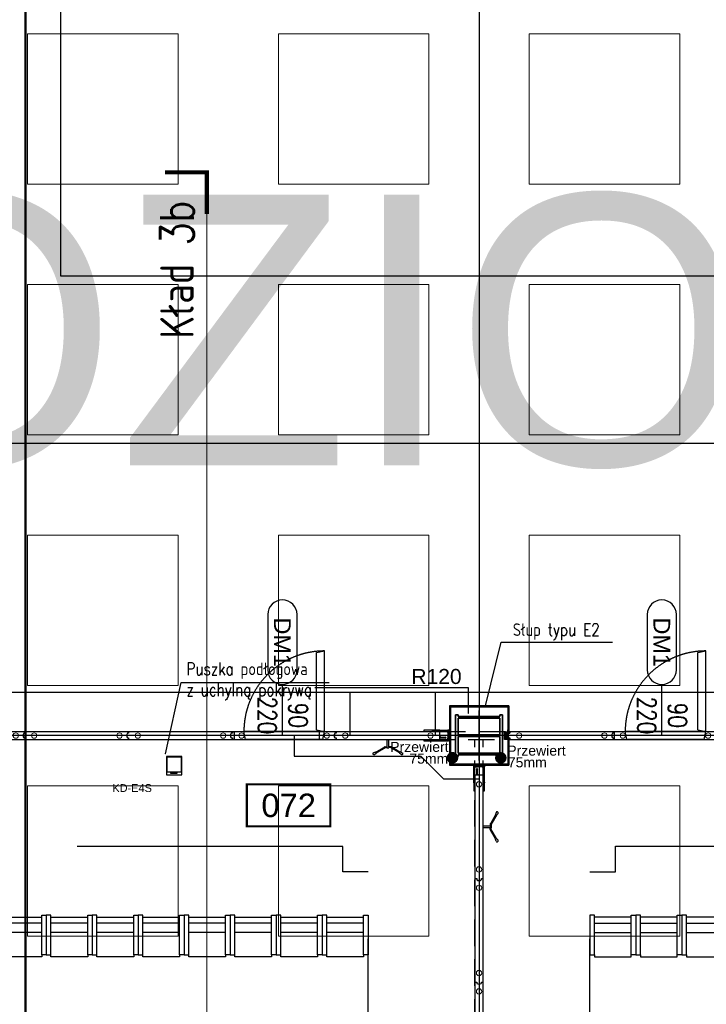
# Model space of a CAD drawing. Header units: centimetres. Extents: x -228435 to 111511, y -89367 to 428125.
# Tile 103 of 216: x -40034 to -31823, y 61784 to 73568. Entities that reach past the tile are written whole.
import ezdxf
from ezdxf.enums import TextEntityAlignment as Align

# ---------------------------------------------------------------- set-up
doc = ezdxf.new("R2010")
doc.units = ezdxf.units.CM
doc.header["$LTSCALE"] = 50
doc.header["$PDMODE"] = 35
doc.header["$PDSIZE"] = 0.1
for name, pattern in [('0_II 10 sal$0$HIDDEN', [9.525, 6.35, -3.175]), ('DASHDOT', [25.4, 12.7, -6.35, 0, -6.35]), ('DASHDOT2', [12.7, 6.35, -3.175, 0, -3.175]), ('DIN_STRICHPUNKT', [10.7, 5, -2.5, 0.7, -2.5]), ('HIDDEN', [9.525, 6.35, -3.175]), ('HIDDEN2', [4.7625, 3.175, -1.5875]), ('HIDDENX2', [19.05, 12.7, -6.35])]:
    doc.linetypes.add(name, pattern=pattern)
doc.layers.get('0').update_dxf_attribs({"color": 8})
doc.layers.get('DEFPOINTS').update_dxf_attribs({"color": 8})
for name, color, linetype in [('0_II 10 sal$0$ARCH_INFO_AREA_ETYKIETY_200', 8, 'Continuous'), ('0_II 10 sal$0$ARCH_INFO_ETYK_DRZWI', 8, 'Continuous'), ('0_II 10 sal$0$ARCH_SIEDZENIA', 8, 'Continuous'), ('0_II 10 sal$0$ARCH_STROP', 8, 'Continuous'), ('0_II 10 sal$0$ARCH_WYPOSAŻENIE_INNE', 8, 'Continuous'), ('0_II 10 sal$0$ARCH_ŚCIANY_PRZESUWNE', 8, 'Continuous'), ('3', 8, 'Continuous'), ('ACHSEN', 8, 'DIN_STRICHPUNKT'), ('ARCH_GK', 8, 'Continuous'), ('ARCH_INFO_KŁADY ŚCIAN', 8, 'HIDDEN2'), ('ARCH_INFO_ODPORNOŚĆ OGNIOWA', 8, 'Continuous'), ('ARCH_INFO_OPISY', 8, 'Continuous'), ('ARCH_INFO_OSIE_IST', 8, 'DASHDOT2'), ('ARCH_STAL_IST', 8, 'Continuous'), ('ARCH_SZYNY', 8, 'Continuous'), ('ARCH_WYKŁADZINA', 8, 'Continuous'), ('ARCH_ŚCIANY_PRZESUWNE', 8, 'Continuous'), ('bgde-tekst', 7, 'Continuous'), ('HUFCOR', 8, 'Continuous'), ('Kondygnacja +0$0$ARCH_GK', 8, 'Continuous'), ('Kondygnacja +0$0$ARCH_INFO_ODPORNOŚĆ OGNIOWA', 8, 'Continuous'), ('Kondygnacja +0$0$ARCH_STAL_IST', 8, 'Continuous'), ('Kondygnacja +0$0$ARCH_ŚCIANY_PRZESUWNE', 8, 'Continuous'), ('KÖRPERKANTE', 8, 'Continuous'), ('Osie rzutów$0$ARCH_INFO_OSIE_OPISY_IST', 8, 'Continuous'), ('PANELE', 8, 'Continuous'), ('SCHRAFFUR', 8, 'Continuous'), ('tabela', 8, 'Continuous'), ('VOLL', 8, 'Continuous')]:
    doc.layers.add(name, color=color, linetype=linetype)
for name, color, linetype, lineweight in [('2', 8, 'Continuous', 0), ('_SP KORYTA', 8, 'Continuous', 25), ('ARCH_LINIE PRZEKROJOWE', 8, 'Continuous', 25), ('ARCH_SUFITY_PODWIESZANE', 8, 'HIDDENX2', 9), ('kondygnacja +1_5$0$ARCH_INFO_WYMIARY', 8, 'Continuous', 9), ('Wymiary', 8, 'Continuous', 15)]:
    doc.layers.add(name, color=color, linetype=linetype, lineweight=lineweight)
doc.layers.get('HUFCOR').off()
doc.styles.add('0_II 10 sal$0$Arial', font='ARIAL.TTF')
doc.styles.add('0_II 10 sal$0$Romans', font='Romans.shx')
doc.styles.add('Arial', font='ARIAL.TTF')
doc.styles.add('Kondygnacja +0$0$Arial', font='ARIAL.TTF')
doc.styles.add('Kondygnacja +0$0$Standard', font='txt')
doc.styles.add('kondygnacja +1_5$0$Romans', font='Romans.shx', dxfattribs={"width": 0.7})
doc.styles.add('ROMANS-50-CM', font='romans.shx', dxfattribs={"width": 0.8, "height": 10})
doc.linetypes.add('SZYNA_LINE', pattern='A,12.7,-7.75,["SZYNA",Standard,S=2.54,R=0,X=-5.95,Y=-1.27],-7.75', length=28.2)
doc.dimstyles.new('ISO-25', dxfattribs={"dimtxt": 2.5, "dimasz": 2.5, "dimexe": 1.25, "dimexo": 0.625, "dimtad": 1, "dimtxsty": 'Standard', "dimcen": 2.5, "dimadec": 0, "dimazin": 0, "dimtfac": 1, "dimtmove": 0, "dimatfit": 3, "dimfxl": 0, "dimarcsym": 0})
doc.dimstyles.new('Kondygnacja +0$0$ISO-25', dxfattribs={"dimtxt": 2.5, "dimasz": 2.5, "dimexe": 1.25, "dimexo": 0.625, "dimtad": 1, "dimtxsty": 'Kondygnacja +0$0$Standard', "dimcen": 2.5, "dimadec": 0, "dimazin": 0, "dimtfac": 1, "dimtmove": 0, "dimatfit": 3, "dimfxl": 0, "dimarcsym": 0})
doc.dimstyles.new('kondygnacja +1_5$0$Wymiary 1-100', dxfattribs={"dimtxt": 12, "dimasz": 10, "dimexe": 5, "dimexo": 0, "dimgap": 4, "dimtad": 1, "dimrnd": 0.5, "dimzin": 12, "dimdsep": 46, "dimtxsty": 'kondygnacja +1_5$0$Romans', "dimblk": 'kondygnacja +1_5$0$_Oblique', "dimcen": 10, "dimdle": 10, "dimclrt": 55, "dimazin": 0, "dimtfac": 1, "dimtmove": 1, "dimatfit": 3, "dimfxl": 0, "dimtolj": 1, "dimtzin": 0, "dimarcsym": 0})

# ---------------------------------------------------------------- blocks, each defined once
blk = doc.blocks.new('Linie przekrojowe')
at = {"layer": 'ARCH_LINIE PRZEKROJOWE', "linetype": 'DASHDOT', "ltscale": 5, "const_width": 3, "flags": 128}
blk.add_lwpolyline([(8110, 12660), (8110, 5500), (8760, 5500), (8760, 5178.6)], dxfattribs=at)
blk = doc.blocks.new('SU Lampy kwadratowe +0')
at = {"layer": 'ARCH_SUFITY_PODWIESZANE', "ltscale": 2.5}
for points in [[(8120, 11840), (8300, 11840), (8300, 11660), (8120, 11660)], [(8420, 11840), (8600, 11840), (8600, 11660), (8420, 11660)], [(8720, 11840), (8900, 11840), (8900, 11660), (8720, 11660)], [(8120, 11540), (8300, 11540), (8300, 11360), (8120, 11360)], [(8420, 11540), (8600, 11540), (8600, 11360), (8420, 11360)], [(8720, 11540), (8900, 11540), (8900, 11360), (8720, 11360)], [(8120, 11240), (8300, 11240), (8300, 11060), (8120, 11060)], [(8420, 11240), (8600, 11240), (8600, 11060), (8420, 11060)], [(8720, 11240), (8900, 11240), (8900, 11060), (8720, 11060)], [(8120, 10940), (8300, 10940), (8300, 10760), (8120, 10760)], [(8420, 10940), (8600, 10940), (8600, 10760), (8420, 10760)], [(8720, 10940), (8900, 10940), (8900, 10760), (8720, 10760)]]:
    blk.add_lwpolyline(points, close=True, dxfattribs=at)
blk = doc.blocks.new('Linie kładów 0')
at = {"layer": 'ARCH_INFO_KŁADY ŚCIAN', "linetype": 'Continuous', "const_width": 5}
blk.add_lwpolyline([(8284.5, 11674.1), (8334.5, 11674.1), (8334.5, 11624.1)], dxfattribs=at)
at = {"layer": 'ARCH_INFO_KŁADY ŚCIAN', "ltscale": 10, "const_width": 1}
blk.add_lwpolyline([(8334.5, 5618.7), (8334.5, 11674.1)], dxfattribs=at)
at = {"layer": 'ARCH_INFO_KŁADY ŚCIAN', "insert": (8278.7, 11474.9), "char_height": 40, "width": 626.533, "attachment_point": 1, "rotation": 90, "style": 'ROMANS-50-CM'}
blk.add_mtext('Kład 3b', dxfattribs=at)
blk = doc.blocks.new('0_II 10 sal$0$T-drzwi_dół-200')
at = {"layer": '0_II 10 sal$0$ARCH_INFO_ETYK_DRZWI'}
blk.add_line((0, 0), (0, -60), dxfattribs=at)
blk.add_lwpolyline([(-17.5, -77.5), (-17.5, -143.7, 1), (17.5, -143.7), (17.5, -77.5, 1)], format="xyb", close=True, dxfattribs=at)
at = {"layer": '0_II 10 sal$0$ARCH_INFO_ETYK_DRZWI', "style": '0_II 10 sal$0$Romans', "width": 0.8}
for tag, p in [('ADS_DRZWI:SZEROKOŚĆ', (-7.9, -23)), ('ADS_DRZWI:WYSOKOŚĆ', (29, -23))]:
    blk.add_attdef(tag, text='', height=22, rotation=90, dxfattribs=at).set_placement(p, align=Align.CENTER)
at = {"layer": '0_II 10 sal$0$ARCH_INFO_ETYK_DRZWI', "color": 1, "style": '0_II 10 sal$0$Arial'}
blk.add_attdef('ADS_DRZWI:ODPORNOŚĆ_OGNIOWA', text='', height=22, dxfattribs=at).set_placement((-0.1, 13.3), align=Align.BOTTOM_CENTER)
at = {"layer": '0_II 10 sal$0$ARCH_INFO_ETYK_DRZWI', "style": '0_II 10 sal$0$Arial'}
blk.add_attdef('ADS_DRZWI:SYMBOL', text='', height=20, rotation=90, dxfattribs=at).set_placement((0, -110.6), align=Align.MIDDLE)
blk = doc.blocks.new('Kondygnacja +0$0$_Dot')
at = {"color": 0, "linetype": 'ByBlock', "lineweight": -2}
blk.add_line((-0.5, 0), (-1, 0), dxfattribs=at)
at = {"color": 0, "linetype": 'ByBlock', "const_width": 0.5}
blk.add_lwpolyline([(-0.25, 0, 1), (0.25, 0, 1)], format="xyb", close=True, dxfattribs=at)
blk = doc.blocks.new('A$C50B549AF')
at = {"layer": 'ARCH_SZYNY', "linetype": 'SZYNA_LINE', "ltscale": 2.5}
for p, q in [((3656.5, 6052.1, 630), (1057.3, 6052.1, 630)), ((2257.4, 6000.4, 630), (2257.4, 6052.1, 630)), ((2359.4, 6000.4, 630), (2359.4, 6052.1, 630)), ((2376, 6000.4, 630), (1239.5, 6000.4, 630)), ((2190.5, 6000.4, 630), (2190.5, 5975.7, 630)), ((3576, 6000.4, 630), (2439.5, 6000.4, 630)), ((2190.5, 5975.7, 630), (2342, 5975.7, 630)), ((2342, 5975.7, 630), (2369.5, 5948.2, 1260)), ((2411.5, 5964.9, 630), (2411.5, 4823.4, 630)), ((2411.5, 5948.2, 1260), (2369.5, 5948.2, 1260))]:
    blk.add_line(p, q, dxfattribs=at)
blk = doc.blocks.new('*U520')
at = {"layer": 'PANELE'}
for points in [[(0, 0), (0, -21), (-14, -21)], [(0, 0), (1240, 0)], [(1240, 0), (1240, -21), (1226, -21)], [(-14, -76), (0, -76), (0, -97)], [(0, -97), (1240, -97)], [(1226, -76), (1240, -76), (1240, -97)]]:
    blk.add_lwpolyline(points, dxfattribs=at)
for centre in [(24, -48), (1264, -48)]:
    blk.add_arc(centre, 46.5, 143.7563, 216.2437, dxfattribs=at)
at = {"layer": 'Wymiary'}
for centre in [(110, -48), (1130, -48)]:
    blk.add_circle(centre, 32, dxfattribs=at)
blk = doc.blocks.new('drzwi')
at = {"linetype": 'HIDDEN', "ltscale": 20}
for p, q in [((158, 97), (138, 0)), ((138, 0), (1102, 0)), ((235, -20), (138, 0)), ((138, 0), (138, -964)), ((158, 97), (1082, 97)), ((1082, 97), (1102, 0)), ((235, -20), (235, -944)), ((235, -944), (138, -964))]:
    blk.add_line(p, q, dxfattribs=at)
blk.add_arc((138, 0), 964, 270, 0, dxfattribs=at)
blk = doc.blocks.new('BEDIENHEBEL')
at = {"layer": 'KÖRPERKANTE'}
for p, q in [((-10, -85), (-10, 0)), ((-10, 0), (10, 0)), ((10, -85), (10, 0)), ((-145, -149), (-38, -87)), ((-140, -158), (-33, -96)), ((-31, -85), (-10, -85)), ((-31, -95), (-10, -95)), ((-10, -95), (-10, -100)), ((-10, -100), (10, -100)), ((31, -85), (10, -85)), ((31, -95), (10, -95)), ((10, -95), (10, -100)), ((140, -158), (33, -96)), ((145, -149), (38, -87)), ((-173, -156), (-148, -147)), ((-160, -178), (-140, -161)), ((-139, -159), (-146, -147)), ((139, -159), (146, -147)), ((160, -178), (140, -161)), ((173, -156), (148, -147))]:
    blk.add_line(p, q, dxfattribs=at)
for centre, radius, start, end in [((-31, -100), 15, 90, 120), ((-31, -100), 5, 90, 120), ((-15, -90), 7.25, 316.3972, 43.6028), ((15, -90), 7.25, 136.3972, 223.6028), ((31, -100), 15, 60, 90), ((31, -100), 5, 60, 90), ((-167, -167), 12.5, 120, 300), ((-147, -148), 1, 30, 120), ((-140, -160), 1, 300, 30), ((140, -160), 1, 150, 240), ((147, -148), 1, 60, 150), ((167, -167), 12.5, 240, 60)]:
    blk.add_arc(centre, radius, start, end, dxfattribs=at)
blk = doc.blocks.new('*U522')
at = {"layer": 'PANELE'}
for points in [[(0, 0), (0, -21), (-14, -21)], [(0, 0), (1240, 0)], [(1050, -97), (1050, -112), (1240, -112), (1240, 15), (1050, 15), (1050, 0)], [(-14, -76), (0, -76), (0, -97)], [(0, -97), (1240, -97)]]:
    blk.add_lwpolyline(points, dxfattribs=at)
blk.add_arc((24, -48), 46.5, 143.7563, 216.2437, dxfattribs=at)
at = {"layer": 'Wymiary'}
for centre in [(110, -48), (1130, -48)]:
    blk.add_circle(centre, 32, dxfattribs=at)
at = {"layer": 'PANELE'}
blk.add_blockref('BEDIENHEBEL', (620, -97), dxfattribs=at)
blk = doc.blocks.new('0_II 10 sal$0$etykieta_numer')
at = {"color": 0, "linetype": 'ByBlock', "const_width": 2.44}
blk.add_lwpolyline([(-50, -50), (-50, 0), (50, 0), (50, -50)], close=True, dxfattribs=at)
at = {"color": 0, "linetype": 'ByBlock', "style": '0_II 10 sal$0$Arial'}
blk.add_attdef('AECAREA:NUMBER', text='', height=28, dxfattribs=at).set_placement((0, -25), align=Align.MIDDLE)
blk = doc.blocks.new('puszka e4s-538')
for points in [[(0, 29.1), (24.7, 29.1), (24.7, 0), (0, 0)], [(0.6, 28.4), (24.1, 28.4), (24.1, 4.7), (0.6, 4.7)], [(7.5, 3.2), (18, 3.2), (18, 2.7), (7.5, 2.7)]]:
    blk.add_lwpolyline(points, close=True)
blk = doc.blocks.new('puuuchy')
at = {"layer": '_SP KORYTA', "xscale": -0.375, "yscale": 0.375, "zscale": 0.375}
blk.add_blockref('puszka e4s-538', (-2577.67, 2976.49), dxfattribs=at)
blk = doc.blocks.new('cahbir 0')
at = {"layer": '_SP KORYTA'}
h = blk.add_hatch(color=256, dxfattribs=at)
edge = h.paths.add_edge_path()
edge.add_arc((-4921.8, 6093.5), 7, 0, 360)
h = blk.add_hatch(color=256, dxfattribs=at)
edge = h.paths.add_edge_path()
edge.add_arc((-4864, 6093.3), 7, 0, 360)
at = {"layer": '_SP KORYTA', "xscale": 2, "yscale": 2, "zscale": 2}
blk.add_blockref('puuuchy', (-90, 120, -1290), dxfattribs=at)
at = {"layer": '_SP KORYTA', "style": 'Arial'}
for s, height, p in [('Przewiert', 12, (-4996.3, 6100.5, -472.5)), ('Przewiert', 12, (-4856.3, 6096, -630)), ('75mm', 12, (-4973.4, 6086.4, -472.5)), ('75mm', 12, (-4855.6, 6082, -630)), ('KD-E4S', 9.38, (-5328.6, 6052.5, -630))]:
    blk.add_text(s, height=height, dxfattribs=at).set_placement(p)
blk = doc.blocks.new('0_II 10 sal$0$Miejsce_siedzące_2d')
at = {"color": 0, "linetype": 'ByBlock', "lineweight": -2}
for p, q in [((-26.4, 27.1), (26.4, 27.1)), ((-26.4, 12.5), (26.4, 12.5))]:
    blk.add_line(p, q, dxfattribs=at)
for points in [[(-26.4, 62.7), (-26.4, 0), (-33, 0), (-33, 62.7), (-26.4, 62.7), (-26.4, 66), (26.4, 66), (26.4, 62.7), (26.4, 0), (33, 0), (33, 62.7), (26.4, 62.7)], [(26.4, 3.3), (-26.4, 3.3)]]:
    blk.add_lwpolyline(points, dxfattribs=at)
blk = doc.blocks.new('VERT-NEU')
at = {"layer": 'KÖRPERKANTE'}
for p, q in [((-25, 48), (-36, 48)), ((-36, 48), (-36, 46)), ((-34, 46), (-36, 46)), ((-36, 31), (-34, 31)), ((-36, 29), (-36, 31)), ((-21, 29), (-36, 29)), ((-34, 31), (-34, 46)), ((-30, 46), (-30, 33)), ((-25, 46), (-30, 46)), ((-30, 33), (-6, 33)), ((-23, 47), (-23, 47)), ((-13, 21), (-21, 29)), ((-14, 25), (-11, 22)), ((-9, 29), (-13, 29)), ((-11, 21), (-11, 21)), ((-8, 19), (-8, 28)), ((0, 26), (-6, 33)), ((-6, 19), (-6, 26)), ((-5, 26), (-3, 24)), ((-3, 24), (-3, 0)), ((-3, -24), (-3, 0)), ((7, 26), (0, 26)), ((0, 23), (0, 0)), ((0, 23), (5, 23)), ((0, -23), (0, 0)), ((5, 21), (5, 23)), ((8, 21), (5, 21)), ((8, 25), (8, 21)), ((-21, -29), (-36, -29)), ((-36, -29), (-36, -31)), ((-36, -31), (-34, -31)), ((-36, -46), (-36, -48)), ((-34, -46), (-36, -46)), ((-25, -48), (-36, -48)), ((-34, -31), (-34, -46)), ((-30, -33), (-6, -33)), ((-30, -46), (-30, -33)), ((-25, -46), (-30, -46)), ((-23, -47), (-23, -47)), ((-13, -21), (-21, -29)), ((-14, -25), (-11, -22)), ((-9, -29), (-13, -29)), ((-8, -19), (-8, -28)), ((-6, -19), (-6, -26)), ((-6, -33), (0, -26)), ((-5, -26), (-3, -24)), ((0, -23), (5, -23)), ((7, -26), (0, -26)), ((8, -21), (5, -21)), ((5, -21), (5, -23)), ((8, -25), (8, -21))]:
    blk.add_line(p, q, dxfattribs=at)
at = {"layer": 'KÖRPERKANTE', "linetype": 'ByBlock'}
for p, q in [((2, -23), (3, -23)), ((2, -26), (3, -26))]:
    blk.add_line(p, q, dxfattribs=at)
at = {"layer": 'KÖRPERKANTE'}
for centre, radius, start, end in [((-25, 47), 1.2, 360, 90), ((-25, 47), 1.2, 270, 360), ((-13, 27), 2, 90, 225), ((-12, 22), 1.12, 225, 315), ((-12, 22), 1.12, 315, 45), ((-9, 28), 0.5, 360, 90), ((-7, 19), 1, 180, 360), ((-6, 26), 0.5, 45, 180), ((7, 25), 0.762, 0, 90), ((-25, -47), 1.2, 0, 90), ((-25, -47), 1.2, 270, 0), ((-13, -27), 2, 135, 270), ((-12, -22), 1.12, 45, 135), ((-12, -22), 1.12, 315, 45), ((-9, -28), 0.5, 270, 0), ((-7, -19), 1, 0, 180), ((-6, -26), 0.5, 180, 315), ((7, -25), 0.762, 270, 0)]:
    blk.add_arc(centre, radius, start, end, dxfattribs=at)
blk = doc.blocks.new('hufcor detal 1')
at = {"layer": 'VOLL'}
h = blk.add_hatch(color=256, dxfattribs=at)
h.paths.add_polyline_path([(-5.8, -6.1), (-5.8, -3.2, 0.427595), (-6.4, -2.6, 0.427595), (-7, -3.2), (-7, -6.4), (-5.5, -10.4, -0.519458), (-5.6, -10.6), (-6.5, -10.6, 0.414214), (-7, -11.1), (-7, -16.5), (-5.9, -16.5), (-5.9, -11.5), (-4.7, -11.5), (-4.7, -12.6), (-4.1, -12.6), (-4.1, -10.9)])
h.paths.add_polyline_path([(-5.9, -16.5), (-7, -16.5), (-7, -21.9, 0.414214), (-6.5, -22.4), (-5.6, -22.4, -0.519458), (-5.5, -22.6), (-7, -26.6), (-7, -29.8, 0.427595), (-6.4, -30.4, 0.427595), (-5.8, -29.8), (-5.8, -26.9), (-4.1, -22.1), (-4.1, -20.4), (-4.7, -20.4), (-4.7, -21.5), (-5.9, -21.5)])
at = {"layer": 'ACHSEN', "ltscale": 5}
blk.add_line((261.6, -16.5), (-60.4, -16.5), dxfattribs=at)
at = {"layer": 'ARCH_GK', "linetype": 'Continuous', "lineweight": -3}
blk.add_line((0, 0), (-6.2, 0), dxfattribs=at)
for points in [[(-10, 0), (0, 0)], [(-6.2, 17.9), (-3.7, 17.9), (-3.3, 19.6), (-3.1, 17.9)], [(-6.2, 0), (-6.2, 17.9)], [(0, 17.9), (-2.5, 17.9), (-2.8, 16.1), (-3.1, 17.9)], [(0, 0), (0, 17.9)], [(-6.2, -33), (-6.2, -50.9)], [(-6.2, -50.9), (-3.7, -50.9), (-3.3, -52.6), (-3.1, -50.9)], [(0, -50.9), (-2.5, -50.9), (-2.8, -49.1), (-3.1, -50.9)], [(0, -33), (0, -50.9)]]:
    blk.add_lwpolyline(points, dxfattribs=at)
at = {"layer": 'KÖRPERKANTE'}
for p, q in [((-7, -3.2), (-7, -6.4)), ((-5.5, -10.4), (-7, -6.4)), ((-7, -11.1), (-7, -21.9)), ((-7, -26.6), (-5.5, -22.6)), ((-7, -29.8), (-7, -26.6)), ((-6.5, -10.6), (-5.6, -10.6)), ((-6.5, -22.4), (-5.6, -22.4)), ((-6.4, -2.6), (-6.4, -2.6)), ((-6.4, -30.4), (-6.4, -30.4)), ((-5.9, -11.5), (-5.9, -21.5)), ((-4.7, -11.5), (-5.9, -11.5)), ((-5.9, -21.5), (-4.7, -21.5)), ((-5.8, -3.2), (-5.8, -6.1)), ((-5.8, -6.1), (-4.1, -10.9)), ((-4.1, -22.1), (-5.8, -26.9)), ((-5.8, -29.8), (-5.8, -26.9)), ((-4.7, -12.6), (-4.7, -11.5)), ((-4.1, -12.6), (-4.7, -12.6)), ((-4.1, -20.4), (-4.7, -20.4)), ((-4.7, -21.5), (-4.7, -20.4)), ((-4.1, -12.6), (-4.1, -10.9)), ((-4.1, -22.1), (-4.1, -20.4))]:
    blk.add_line(p, q, dxfattribs=at)
for centre, radius, start, end in [((-6.4, -3.2), 0.55, 90, 180), ((-6.5, -11.1), 0.55, 90, 180), ((-6.5, -21.9), 0.55, 180, 270), ((-6.4, -29.8), 0.55, 180, 270), ((-6.4, -3.2), 0.55, 0, 90), ((-6.4, -29.8), 0.55, 270, 0), ((-5.6, -10.5), 0.1, 270, 19.8), ((-5.6, -22.5), 0.1, 340.2, 90)]:
    blk.add_arc(centre, radius, start, end, dxfattribs=at)
at = {"layer": 'VOLL'}
for p, q in [((3.9, 6.5), (3.9, 0.5)), ((3.9, -39.5), (3.9, -33.5))]:
    blk.add_line(p, q, dxfattribs=at)
at = {"layer": 'VOLL', "xscale": -0.5, "yscale": 0.5000000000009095, "zscale": 0.5000000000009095}
blk.add_blockref('VERT-NEU', (-11.2, -16.5), dxfattribs=at)
blk = doc.blocks.new('CLOSURE')
at = {"color": 7, "linetype": 'Continuous'}
for p, q in [((-2, 0), (-9, 0)), ((-2, 0), (-2, -1)), ((-10, -1), (-10, -2)), ((-10, -34), (-10, -40)), ((-9, -3), (-8, -3)), ((-8, -33), (-9, -33)), ((-9, -41), (-3, -41)), ((-8, -7), (-8, -7)), ((-8, -30), (-8, -30)), ((-8, -39), (-8, -36)), ((-8, -36), (177, -36)), ((-3, -39), (-8, -39)), ((-2, -1), (-2, -2)), ((-2, -12), (-2, -17)), ((-2, -17), (-1, -18)), ((-1, -18), (-2, -19)), ((-2, -19), (-2, -24)), ((-2, -40), (-2, -40)), ((-1, -3), (0, -3)), ((0, -29), (0, -3)), ((0, -34), (0, -32)), ((150, -34), (0, -34)), ((5, -30), (1, -30)), ((1, -31), (5, -31)), ((6, -31), (6, -31)), ((146, -30), (146, -31)), ((153, -30), (147, -30)), ((147, -31), (151, -31)), ((153, -31), (153, -30)), ((156, -30), (156, -31)), ((163, -34), (159, -34)), ((166, -31), (166, -30)), ((168, -30), (168, -31)), ((179, -34), (172, -34)), ((172, -40), (172, -40)), ((177, -39), (173, -39)), ((173, -41), (179, -41)), ((177, -36), (177, -39)), ((180, -40), (180, -35))]:
    blk.add_line(p, q, dxfattribs=at)
for centre, radius, start, end in [((-9, -1), 1.2, 90, 180), ((-9, -2), 1, 180, 270), ((-9, -34), 1, 90, 180), ((-9, -40), 1, 180, 270), ((-8, -8), 1, 90, 217.5752), ((-5, -5), 5.01, 217.5752, 275.7303), ((-5, -31), 5.01, 84.2699, 140.5242), ((-8, -29), 1, 140.5242, 270), ((-8, -2), 1, 270, 314.9442), ((-8, -8), 1, 40.708, 90), ((-8, -29), 1, 270, 317.1564), ((-8, -34), 1, 42.8436, 90), ((-5, -5), 2.75, 220.708, 134.9442), ((-5, -31), 2.75, 222.8436, 137.1564), ((-4, -12), 2, 0, 95.7303), ((-4, -24), 2, 264.2699, 0), ((-3, -40), 1, 0, 90), ((-3, -40), 1, 270, 0), ((-1, -2), 1, 180, 270), ((1, -29), 1, 180, 270), ((1, -32), 1, 90, 180), ((5, -31), 0.5, 0, 90), ((5, -31), 0.5, 270, 0), ((147, -30), 0.5, 90, 180), ((147, -31), 0.5, 180, 270), ((150, -33), 1, 270, 3.2641), ((151, -32), 0.5, 341.3143, 90), ((155, -33), 3.4, 161.3143, 183.2641), ((153, -30), 0.5, 0, 90), ((152, -31), 1, 323.1301, 0), ((155, -33), 1.75, 143.1301, 36.8699), ((156, -30), 0.5, 54.1117, 180), ((157, -31), 1, 180, 216.8699), ((155, -33), 3.4, 356.7359, 54.1117), ((159, -33), 1, 176.7359, 270), ((163, -33), 1, 270, 3.2641), ((167, -33), 3.4, 125.8883, 183.2641), ((165, -30), 0.5, 0, 125.8883), ((167, -33), 1.75, 143.1301, 36.8699), ((165, -31), 1, 323.1301, 0), ((169, -30), 0.5, 54.1117, 180), ((169, -31), 1, 180, 216.8699), ((167, -33), 3.4, 356.7359, 54.1117), ((172, -33), 1, 176.7359, 270), ((173, -40), 1, 90, 180), ((173, -40), 1, 180, 270), ((179, -35), 1, 0, 90), ((179, -40), 1, 270, 0)]:
    blk.add_arc(centre, radius, start, end, dxfattribs=at)
blk = doc.blocks.new('hufcor detal 2')
at = {"layer": 'SCHRAFFUR'}
h = blk.add_hatch(dxfattribs=at)
h.set_pattern_fill('ANSI34', color=256, scale=10, style=0)
h.set_pattern_definition([(45, (-9731.639, 331.908), (-5.303301, 5.303301), []), (45, (-9729.871, 331.908), (-5.303301, 5.303301), []), (45, (-9728.1034, 331.908), (-5.303301, 5.303301), []), (45, (-9726.3356, 331.908), (-5.303301, 5.303301), [])])
h.paths.add_polyline_path([(-4.1, 11.6), (-8.1, 11.6), (-8.1, 0.6), (-4.1, 0.6)])
h.paths.add_polyline_path([(-4.1, 0.6), (-8.1, 0.6), (-8.1, -10.4), (-4.1, -10.4)])
at = {"layer": 'VOLL'}
for points in [[(-5.3, 30), (-97.9, 30), (-97.9, 31.2), (-5.3, 31.2)], [(-5.3, -29.9), (-5.3, -28.7), (-97.9, -28.7), (-97.9, -29.9)]]:
    blk.add_hatch(color=256, dxfattribs=at).paths.add_polyline_path(points)
at = {"layer": '2'}
for p, q in [((-96.6, 25.3), (-96.6, 25.2)), ((-93.3, 27.5), (-93.5, 26.6)), ((-92.7, 27.4), (-93, 26.3)), ((-86.8, 27.4), (-86.5, 26.3)), ((-86.2, 27.5), (-86, 26.6)), ((-82.9, 25.3), (-82.9, 25.2))]:
    blk.add_line(p, q, dxfattribs=at)
for centre, radius, start, end in [((-96.5, 25.2), 0.15, 81.6479, 164.0608), ((-96.5, 25.2), 0.15, 164.0608, 254.4521), ((-95.7, 27.8), 2.49, 252.0018, 332.2702), ((-95.4, 27.5), 2.67, 245.6965, 334.3626), ((-92.9, 28.1), 0.8, 285.0434, 236.2841), ((-86.6, 28.1), 0.8, 303.7159, 254.9566), ((-84.1, 27.5), 2.67, 205.6374, 294.3035), ((-83.8, 27.8), 2.49, 207.7298, 287.9982), ((-83, 25.2), 0.15, 15.9392, 98.3521), ((-83, 25.2), 0.15, 285.5479, 15.9392)]:
    blk.add_arc(centre, radius, start, end, dxfattribs=at)
at = {"layer": '3'}
for centre, radius, start, end in [((-11.1, -0.1), 11.1, 308.9452, 51.0548), ((-11, -0.1), 10.6, 310.6017, 49.3983)]:
    blk.add_arc(centre, radius, start, end, dxfattribs=at)
at = {"layer": 'ACHSEN', "ltscale": 5}
blk.add_line((53.1, 0.6), (-268.8, 0.6), dxfattribs=at)
at = {"layer": 'ARCH_GK', "linetype": 'Continuous', "lineweight": -3}
for p, q in [((0.3, 17.1), (0.3, 35)), ((0.3, 35), (0.3, -33.7))]:
    blk.add_line(p, q, dxfattribs=at)
for points in [[(0.3, 35), (2.7, 35), (3, 36.7), (3.3, 35)], [(6.4, 35), (3.9, 35), (3.5, 33.3), (3.3, 35)], [(6.3, 17.1), (6.3, 35)], [(6.3, 35), (6.3, -33.7)], [(0.3, -33.7), (2.7, -33.7), (3, -35.5), (3.3, -33.7)], [(6.4, -33.7), (3.9, -33.7), (3.5, -32), (3.3, -33.7)]]:
    blk.add_lwpolyline(points, dxfattribs=at)
at = {"layer": 'VOLL'}
for p, q in [((-96.8, 31.2), (-6.5, 31.2)), ((-8.1, 11.6), (-8.1, -10.4)), ((-8.1, 11.6), (-4.1, 11.6)), ((-4.1, 11.6), (-4.1, -10.4)), ((-48.1, -6.8), (-53, -10.2)), ((-48.1, -13.6), (-53, -10.2)), ((-48.1, -9.2), (-48.1, -6.8)), ((-48.1, -9.2), (-23.8, -9.2)), ((-48.1, -11.2), (-23.8, -11.2)), ((-48.1, -11.2), (-48.1, -13.6)), ((-23.8, -6.8), (-18.8, -10.2)), ((-23.8, -9.2), (-23.8, -6.8)), ((-23.8, -13.6), (-18.8, -10.2)), ((-23.8, -11.2), (-23.8, -13.6)), ((-8.1, -10.4), (-4.1, -10.4))]:
    blk.add_line(p, q, dxfattribs=at)
for points in [[(-3, 27.1), (-5.7, 27.1, -7.740139), (-5.7, 27.7), (-3, 27.7, -0.445604), (-3, 14), (-5.7, 14, -7.740139), (-5.7, 14.6), (-3, 14.6, 0.483874)], [(-3, -25.9), (-5.7, -25.9, 7.740139), (-5.7, -26.4), (-3, -26.4, 0.445604), (-3, -12.7), (-5.7, -12.7, 7.740139), (-5.7, -13.3), (-3, -13.3, -0.406168)]]:
    blk.add_lwpolyline(points, format="xyb", close=True, dxfattribs=at)
blk.add_lwpolyline([(-97.9, -28.7), (-5.3, -28.7), (-5.3, -29.9), (-97.9, -29.9)], close=True, dxfattribs=at)
at = {"layer": 'VOLL', "xscale": 0.5, "yscale": 0.5000000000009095, "zscale": 0.5000000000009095, "rotation": 180}
blk.add_blockref('CLOSURE', (-9.3, 11.7), dxfattribs=at)
at = {"layer": 'VOLL', "xscale": -0.5, "yscale": 0.5000000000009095, "zscale": 0.5000000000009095}
blk.add_blockref('CLOSURE', (-9.3, -10.4), dxfattribs=at)
blk = doc.blocks.new('kondygnacja +1_5$0$_Oblique')
at = {"color": 0, "linetype": 'ByBlock', "lineweight": -2}
blk.add_line((-0.5, -0.5), (0.5, 0.5), dxfattribs=at)
blk = doc.blocks.new('*D1149')
at = {"layer": 'DEFPOINTS', "color": 0, "lineweight": 40}
for p in [(-32670, 79617, 6300), (-33810, 12462, 6300), (-33810, 12146)]:
    blk.add_point(p, dxfattribs=at)
at = {"layer": 'kondygnacja +1_5$0$ARCH_INFO_WYMIARY', "color": 0, "lineweight": -2}
for p, q in [((-32660, 12146), (-33820, 12146)), ((-33810, 12142), (-33810, 12141)), ((-32670, 12154), (-32670, 12141))]:
    blk.add_line(p, q, dxfattribs=at)
at = {"layer": 'kondygnacja +1_5$0$ARCH_INFO_WYMIARY', "color": 0, "lineweight": -2, "xscale": 10, "yscale": 10, "zscale": 10, "rotation": 180}
blk.add_blockref('kondygnacja +1_5$0$_Oblique', (-33810, 12146), dxfattribs=at)
at = {"layer": 'kondygnacja +1_5$0$ARCH_INFO_WYMIARY', "color": 0, "lineweight": -2, "xscale": 10, "yscale": 10, "zscale": 10}
blk.add_blockref('kondygnacja +1_5$0$_Oblique', (-32670, 12146), dxfattribs=at)
at = {"layer": 'kondygnacja +1_5$0$ARCH_INFO_WYMIARY', "color": 55, "insert": (-33240, 12156), "char_height": 12, "attachment_point": 5, "style": 'kondygnacja +1_5$0$Romans'}
blk.add_mtext('\\A1;1140', dxfattribs=at)
blk = doc.blocks.new('Osie rzutów')
at = {"layer": 'ARCH_INFO_OSIE_IST', "ltscale": 10}
for p, q in [((8660, 12510), (8660, 4623.3)), ((4436, 11600), (13655, 11600)), ((8660, 10970), (8660, 11030)), ((4436, 11000), (13655, 11000)), ((8690, 11000), (8630, 11000))]:
    blk.add_line(p, q, dxfattribs=at)

msp = doc.modelspace()

# ---------------------------------------------------------------- linework, layer by layer
at = {"layer": '0_II 10 sal$0$ARCH_WYPOSAŻENIE_INNE', "linetype": '0_II 10 sal$0$HIDDEN', "ltscale": 10, "elevation": 630}
for points in [[(-54189.42543, 63674.42543), (-54189.42543, 45850), (-48370, 45850), (-48370, 45850), (-44940, 45850), (-44940, 45850), (-36690, 45850), (-36690, 45850), (-35865, 45850), (-35865.57457, 51369.42543), (-36170.57457, 51369.42543), (-36170.57457, 54630.57457), (-35865.57457, 54630.57457), (-35865.57457, 63369.42543), (-36170.57457, 63369.42543), (-36170.57457, 63674.42543), (-44909.42543, 63674.42543), (-44909.42543, 63369.42543), (-48170.57457, 63369.42543), (-48170.57457, 63674.42543)], [(-33215, 51370), (-32910, 51370), (-32910, 54630), (-33215, 54630), (-33215, 63370), (-32910, 63370), (-32910, 63675), (-24170, 63675), (-24170, 63370), (-23865, 63370), (-23865, 54630), (-24170, 54630), (-24170, 51370), (-23865, 51370), (-23865, 42630), (-24170, 42630), (-24170, 42325), (-32910, 42325), (-32910, 42630), (-33215, 42630)]]:
    msp.add_lwpolyline(points, close=True, dxfattribs=at)
at = {"layer": '0_II 10 sal$0$ARCH_ŚCIANY_PRZESUWNE', "linetype": '0_II 10 sal$0$HIDDEN', "lineweight": -3}
for p, q in [((-43836.83215, 65050, -5670), (-37463, 65050, -5670)), ((-37463, 64950, -5670), (-43836.83215, 64950, -5670)), ((-37463, 64950, -5670), (-37463, 65050, -5670)), ((-32925, 65050, -5670), (-32925, 64950, -5670))]:
    msp.add_line(p, q, dxfattribs=at)
at = {"layer": '0_II 10 sal$0$ARCH_ŚCIANY_PRZESUWNE', "linetype": '0_II 10 sal$0$HIDDEN', "lineweight": -3, "elevation": -5670}
msp.add_lwpolyline([(-36447, 65050), (-32925, 65050), (-32925, 64950), (-36447, 64950)], close=True, dxfattribs=at)
at = {"layer": '0_II 10 sal$0$ARCH_ŚCIANY_PRZESUWNE', "linetype": '0_II 10 sal$0$HIDDEN', "lineweight": -3, "elevation": 630}
for points in [[(-34590, 41050), (-34590, 64951.81993)], [(-34490, 41050), (-34490, 64951.81993)]]:
    msp.add_lwpolyline(points, dxfattribs=at)
at = {"layer": 'ARCH_GK', "elevation": 630}
for points in [[(-34895, 65355), (-34895, 65050)], [(-34185, 65355), (-34895, 65355)], [(-34197.5, 65342.5), (-34895, 65342.5)], [(-34882.5, 65342.5), (-34882.5, 65050)], [(-34197.5, 65355), (-34197.5, 65032.9993)], [(-34185, 65355), (-34185, 65032.9993)], [(-34895, 64950), (-34895, 64645)], [(-34882.5, 64950), (-34882.5, 64645)], [(-34197.5, 64967.0007), (-34197.5, 64657.5)], [(-34185, 64967.0007), (-34185, 64645)], [(-34590, 64645), (-34895, 64645)], [(-34590, 64657.5), (-34882.5, 64657.5)], [(-34185, 64657.5), (-34490, 64657.5)], [(-34185, 64645), (-34490, 64645)]]:
    msp.add_lwpolyline(points, dxfattribs=at)
at = {"layer": 'ARCH_STAL_IST', "elevation": 630}
for points in [[(-34260, 65250), (-34260, 64750), (-34290, 64750), (-34290, 64770), (-34790, 64770), (-34790, 64750), (-34820, 64750), (-34820, 65250), (-34790, 65250), (-34790, 65230), (-34290, 65230), (-34290, 65250)], [(-34290, 65210), (-34790, 65210), (-34790, 65010), (-34290, 65010)], [(-34790, 64990), (-34290, 64990), (-34290, 64790), (-34790, 64790)]]:
    msp.add_lwpolyline(points, close=True, dxfattribs=at)
at = {"layer": 'ARCH_WYKŁADZINA', "linetype": 'Continuous', "lineweight": -3}
for p, q in [((-39540, 70500, 630), (-39540, 82100, 630)), ((-11540, 70500, 630), (-39540, 70500, 630)), ((-41540, 68500, 630), (-21540, 68500, 630))]:
    msp.add_line(p, q, dxfattribs=at)
at = {"layer": 'ARCH_ŚCIANY_PRZESUWNE', "elevation": 630}
msp.add_lwpolyline([(-34185, 64967.0007), (-34225, 64967.0007), (-34225, 65032.9993), (-34185, 65032.9993)], dxfattribs=at)
at = {"layer": 'Kondygnacja +0$0$ARCH_GK', "elevation": 630}
for points in [[(-34895, 65355), (-34895, 65050)], [(-34185, 65355), (-34895, 65355)], [(-34895, 65355), (-34895, 65050)], [(-34895, 65355), (-34185, 65355)], [(-34197.5, 65342.5), (-34895, 65342.5)], [(-34882.5, 65355), (-34882.5, 65050)], [(-34882.5, 65342.5), (-34882.5, 65050)], [(-34882.5, 65342.5), (-34185, 65342.5)], [(-34197.5, 65355), (-34197.5, 65032.9993)], [(-34197.5, 65342.5), (-34197.5, 65032.9993)], [(-34185, 65355), (-34185, 65032.9993)], [(-34185, 65355), (-34185, 65032.9993)], [(-34895, 64950), (-34895, 64645)], [(-34895, 64950), (-34895, 64645)], [(-34882.5, 64950), (-34882.5, 64645)], [(-34882.5, 64950), (-34882.5, 64657.5)], [(-34197.5, 64967.0007), (-34197.5, 64657.5)], [(-34197.5, 64967.0007), (-34197.5, 64645)], [(-34185, 64967.0007), (-34185, 64645)], [(-34185, 64967.0007), (-34185, 64645)], [(-34895, 64657.5), (-34590, 64657.5)], [(-34590, 64645), (-34895, 64645)], [(-34895, 64645), (-34590, 64645)], [(-34590, 64657.5), (-34882.5, 64657.5)], [(-34185, 64657.5), (-34490, 64657.5)], [(-34490, 64657.5), (-34197.5, 64657.5)], [(-34185, 64645), (-34490, 64645)], [(-34490, 64645), (-34185, 64645)]]:
    msp.add_lwpolyline(points, dxfattribs=at)
at = {"layer": 'Kondygnacja +0$0$ARCH_STAL_IST', "elevation": 630}
for points in [[(-34260, 65250), (-34260, 64750), (-34290, 64750), (-34290, 64770), (-34790, 64770), (-34790, 64750), (-34820, 64750), (-34820, 65250), (-34790, 65250), (-34790, 65230), (-34290, 65230), (-34290, 65250)], [(-34820, 65250), (-34820, 64750), (-34790, 64750), (-34790, 64770), (-34290, 64770), (-34290, 64750), (-34260, 64750), (-34260, 65250), (-34290, 65250), (-34290, 65230), (-34790, 65230), (-34790, 65250)], [(-34290, 65210), (-34790, 65210), (-34790, 65010), (-34290, 65010)], [(-34790, 65210), (-34290, 65210), (-34290, 65010), (-34790, 65010)], [(-34790, 64990), (-34290, 64990), (-34290, 64790), (-34790, 64790)], [(-34290, 64990), (-34790, 64990), (-34790, 64790), (-34290, 64790)]]:
    msp.add_lwpolyline(points, close=True, dxfattribs=at)
at = {"layer": 'Kondygnacja +0$0$ARCH_ŚCIANY_PRZESUWNE', "elevation": 630}
for points in [[(-34185, 64954.5007), (-34237.5, 64954.5007), (-34237.5, 65045.4993), (-34185, 65045.4993)], [(-34185, 64967.0007), (-34225, 64967.0007), (-34225, 65032.9993), (-34185, 65032.9993)], [(-34185, 64967.0007), (-34225, 64967.0007), (-34225, 65032.9993), (-34185, 65032.9993)]]:
    msp.add_lwpolyline(points, dxfattribs=at)

# ---------------------------------------------------------------- block references
at = {"xscale": 10, "yscale": 10, "zscale": 10}
for name, p in [('Linie przekrojowe', (-121065, -45000, -5670)), ('cahbir 0', (14360, 3800.00982, 630))]:
    msp.add_blockref(name, p, dxfattribs=at)
at = {"layer": '0_II 10 sal$0$ARCH_INFO_AREA_ETYKIETY_200', "linetype": 'Continuous', "lineweight": -3, "xscale": 10, "yscale": 10, "zscale": 10}
msp.add_blockref('0_II 10 sal$0$etykieta_numer', (-36817.25175, 64415.13775, 630), dxfattribs=at).add_auto_attribs({'AECAREA:NUMBER': '072'})
at = {"layer": '0_II 10 sal$0$ARCH_SIEDZENIA', "linetype": 'Continuous', "lineweight": -3, "yscale": 7.571168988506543, "zscale": 10, "rotation": 179.9999999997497}
for p, xscale in [((-39990.57457, 62850, 330), 8.328285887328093), ((-39440.57457, 62850, 330), 8.328285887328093), ((-38890.57457, 62850, 330), 8.328285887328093), ((-38340.57457, 62850, 330), 8.328285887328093), ((-37790.57457, 62850, 330), 8.328285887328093), ((-37240.57457, 62850, 330), 8.328285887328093), ((-36690.57457, 62850, 330), 8.328285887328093), ((-36690.57457, 62850, -5970), 8.328285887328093), ((-36140.57457, 62850, -5970), 8.328285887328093), ((-32940, 62850, -56370), -8.328285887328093), ((-32390, 62850, -56370), -8.328285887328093), ((-31840, 62850, -56370), -8.328285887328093)]:
    msp.add_blockref('0_II 10 sal$0$Miejsce_siedzące_2d', p, dxfattribs=dict(at, xscale=xscale))
at = {"layer": '0_II 10 sal$0$ARCH_STROP', "linetype": 'Continuous', "lineweight": -3}
ref = msp.add_blockref('0_II 10 sal$0$T-drzwi_dół-200', (-36892.40028, 65011.66911, -5670), dxfattribs=dict(at, xscale=10, yscale=10, zscale=10, rotation=180))
ref.add_attrib('ADS_DRZWI:WYSOKOŚĆ', '220', dxfattribs={"layer": '0_II 10 sal$0$ARCH_INFO_ETYK_DRZWI', "height": 220, "rotation": 270, "style": '0_II 10 sal$0$Romans', "width": 0.8}).set_placement((-37182.40028, 65241.66911, -5670), align=Align.CENTER)
ref.add_attrib('ADS_DRZWI:SZEROKOŚĆ', '90', dxfattribs={"layer": '0_II 10 sal$0$ARCH_INFO_ETYK_DRZWI', "height": 220, "rotation": 270, "style": '0_II 10 sal$0$Romans', "width": 0.8}).set_placement((-36813.29739, 65241.66911, -5670), align=Align.CENTER)
ref.add_attrib('ADS_DRZWI:SYMBOL', 'DM1', dxfattribs={"layer": '0_II 10 sal$0$ARCH_INFO_ETYK_DRZWI', "height": 200, "rotation": 270, "style": '0_II 10 sal$0$Arial'}).set_placement((-36892.40028, 66117.55324, -5670), align=Align.MIDDLE)
ref = msp.add_blockref('0_II 10 sal$0$T-drzwi_dół-200', (-32354.40028, 65011.66911, -5670), dxfattribs=dict(at, xscale=10, yscale=10, zscale=10, rotation=180))
ref.add_attrib('ADS_DRZWI:WYSOKOŚĆ', '220', dxfattribs={"layer": '0_II 10 sal$0$ARCH_INFO_ETYK_DRZWI', "height": 220, "rotation": 270, "style": '0_II 10 sal$0$Romans', "width": 0.8}).set_placement((-32644.40028, 65241.66911, -5670), align=Align.CENTER)
ref.add_attrib('ADS_DRZWI:SZEROKOŚĆ', '90', dxfattribs={"layer": '0_II 10 sal$0$ARCH_INFO_ETYK_DRZWI', "height": 220, "rotation": 270, "style": '0_II 10 sal$0$Romans', "width": 0.8}).set_placement((-32275.29739, 65241.66911, -5670), align=Align.CENTER)
ref.add_attrib('ADS_DRZWI:SYMBOL', 'DM1', dxfattribs={"layer": '0_II 10 sal$0$ARCH_INFO_ETYK_DRZWI', "height": 200, "rotation": 270, "style": '0_II 10 sal$0$Arial'}).set_placement((-32354.40028, 66117.55324, -5670), align=Align.MIDDLE)
at = {"layer": 'ARCH_INFO_KŁADY ŚCIAN', "xscale": 10, "yscale": 10, "zscale": 10}
msp.add_blockref('Linie kładów 0', (-121140, -45000, 630), dxfattribs=at)
at = {"layer": 'ARCH_SUFITY_PODWIESZANE', "ltscale": 2.5, "xscale": 10, "yscale": 10, "zscale": 10}
msp.add_blockref('SU Lampy kwadratowe +0', (-121140, -45000, -5670), dxfattribs=at)
at = {"layer": 'HUFCOR', "xscale": 10, "yscale": 10, "zscale": 10}
msp.add_blockref('A$C50B549AF', (-58654.9183, 4996.03602, -5670), dxfattribs=at)
at = {"layer": 'Osie rzutów$0$ARCH_INFO_OSIE_OPISY_IST', "xscale": 10, "yscale": 10, "zscale": 10}
msp.add_blockref('Osie rzutów', (-121140, -45000, 630), dxfattribs=at)
at = {"layer": 'PANELE', "linetype": 'ByBlock', "rotation": 180}
for p in [(-36250.60039, 65048.51294, -5670), (-31690.60039, 65048.51524, -5670)]:
    msp.add_blockref('drzwi', p, dxfattribs=at)
at = {"layer": 'PANELE'}
for name, p in [('*U522', (-36250.87412, 65048.5, 630)), ('*U520', (-41210.60039, 65048.51294, -5670)), ('*U520', (-39970.60039, 65048.51294, -5670)), ('*U520', (-38730.60039, 65048.51294, -5670)), ('*U520', (-37490.60039, 65048.51294, -5670)), ('*U520', (-34170.60039, 65048.51294, -5670)), ('*U520', (-32930.87412, 65048.5, 630))]:
    msp.add_blockref(name, p, dxfattribs=at)
at = {"layer": 'PANELE', "rotation": 90}
for name, p in [('*U522', (-34588.5, 63287.68263, 6930)), ('*U520', (-34588.51294, 62047.95637, 630)), ('*U520', (-34588.51294, 60807.95637, 630))]:
    msp.add_blockref(name, p, dxfattribs=at)
at = {"layer": 'tabela', "linetype": 'DASHDOT', "yscale": 2.112530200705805, "zscale": 2.112530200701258}
for p, xscale, rotation in [((-34895.68913, 64998.6514, 630), 2.112530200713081, 359.9999999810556), ((-34541.3486, 64644.31087, 630), -2.112530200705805, 270.0000000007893)]:
    msp.add_blockref('hufcor detal 2', p, dxfattribs=dict(at, xscale=xscale, rotation=rotation))
at = {"layer": 'tabela', "linetype": 'DASHDOT', "xscale": 2, "yscale": 2.000000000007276, "zscale": 2}
msp.add_blockref('hufcor detal 1', (-34185.1, 65032.9993, 630), dxfattribs=at)

# ---------------------------------------------------------------- texts
at = {"layer": 'ARCH_INFO_ODPORNOŚĆ OGNIOWA', "insert": (-35049.3038, 65856.20693, 630), "char_height": 180, "width": 3036.6124481, "attachment_point": 5, "style": 'Arial'}
msp.add_mtext('\\PR120', dxfattribs=at)
at = {"layer": 'ARCH_INFO_OPISY', "char_height": 150, "width": 6265.3267976, "attachment_point": 1, "style": 'ROMANS-50-CM'}
for s, insert in [('Słup typu E2', (-34136.40618, 66342.93211, 630)), ('Puszka podłogowa\\Pz uchylną pokrywą', (-38040.10171, 65873.68379, 630))]:
    msp.add_mtext(s, dxfattribs=dict(at, insert=insert))
at = {"layer": 'bgde-tekst', "color": 5, "style": 'Arial'}
msp.add_text('POZIOM B (0)', height=3240, dxfattribs=at).set_placement((-45397.76516, 68235.37721, -274269.18915))
at = {"layer": 'Kondygnacja +0$0$ARCH_INFO_ODPORNOŚĆ OGNIOWA', "insert": (-35049.3038, 65856.20693, 630), "char_height": 180, "width": 3036.6124481, "attachment_point": 5, "style": 'Kondygnacja +0$0$Arial'}
msp.add_mtext('\\PR120', dxfattribs=at)

# ---------------------------------------------------------------- dimensions: what is measured, and where the dimension line sits
at = {"layer": 'kondygnacja +1_5$0$ARCH_INFO_WYMIARY'}
dim = msp.add_linear_dim(base=(-33810, 12146.22746, -5670), p1=(-32670, 79617.5, 630), p2=(-33810, 12461.75, 630), dimstyle='kondygnacja +1_5$0$Wymiary 1-100', dxfattribs=at)
dim.commit()
dim.dimension.update_dxf_attribs({"geometry": '*D1149', "text_midpoint": (-33240, 12156.22746, -5670)})

# ---------------------------------------------------------------- leaders
at = {"layer": 'ARCH_INFO_ODPORNOŚĆ OGNIOWA'}
msp.add_leader([(-34665.19336, 65264.90803, 630), (-34665.19336, 65573.21733, 630), (-35407.56376, 65573.21733, 630)], dimstyle='ISO-25', override={"dimscale": 5, "dimasz": 2, "dimtad": 0, "dimldrblk": 'Dot'}, dxfattribs=at)
at = {"layer": 'ARCH_INFO_OPISY'}
for points in [[(-34465.14996, 65355, 630), (-34276.98527, 66116.99378, 630), (-32943.46108, 66116.99378, 630)], [(-38291.51691, 64780.6113, 630), (-38102.43728, 65635.7569, 630), (-36331.59824, 65635.7569, 630)]]:
    msp.add_leader(points, dimstyle='ISO-25', override={"dimscale": 5, "dimasz": 2, "dimtad": 0, "dimldrblk": 'Dot'}, dxfattribs=at)
at = {"layer": 'Kondygnacja +0$0$ARCH_INFO_ODPORNOŚĆ OGNIOWA'}
msp.add_leader([(-34665.19336, 65264.90803, 630), (-34665.19336, 65573.21733, 630), (-36503.06376, 65573.21733, 630)], dimstyle='Kondygnacja +0$0$ISO-25', override={"dimscale": 5, "dimasz": 2, "dimtad": 0, "dimldrblk": 'Kondygnacja +0$0$_Dot'}, dxfattribs=at)

doc.saveas('drawing.dxf')
